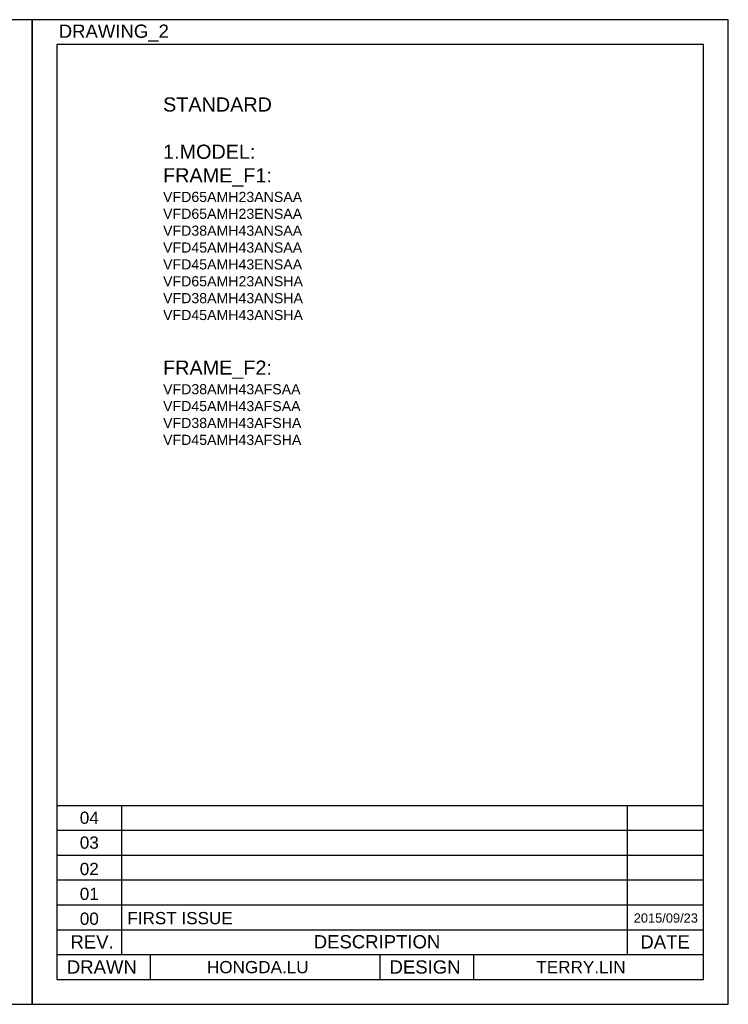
# Model space of a CAD drawing. Header units: millimetres. Extents: x 10777 to 12153, y -350 to 623.
# Tile 59 of 59: x 11453 to 12153, y -350 to 623. Entities that reach past the tile are written whole.
import ezdxf
from ezdxf.enums import TextEntityAlignment as Align

# ---------------------------------------------------------------- set-up
doc = ezdxf.new("R2010")
doc.units = ezdxf.units.MM
doc.linetypes.add('HIDDEN2', pattern=[0.1875, 0.125, -0.0625])
doc.layers.add('DIM', color=7, linetype='Continuous')
doc.layers.add('圖層1', color=7, linetype='HIDDEN2')
doc.styles.get("Standard").update_dxf_attribs({"font": 'arial.ttf'})
doc.styles.add('TEXTSTYLE_1', font='arial.ttf')

msp = doc.modelspace()

# ---------------------------------------------------------------- linework, layer by layer
at = {"color": 7}
for p, q in [((11464.83, 623.12), (10776.87, 623.12)), ((11464.83, -349.85), (11464.83, 623.12)), ((10776.87, -349.85), (11464.83, -349.85))]:
    msp.add_line(p, q, dxfattribs=at)
at = {"layer": 'DIM', "color": 7}
for p, q in [((12152.79, 623.12), (11464.83, 623.12)), ((11464.83, 623.12), (11464.83, -349.85)), ((12152.79, -349.85), (12152.79, 623.12)), ((12128.22, 598.55), (11489.4, 598.55)), ((11489.4, 598.55), (11489.4, -325.28)), ((12128.22, -325.28), (12128.22, 598.55)), ((11489.4, -153.29), (12128.22, -153.29)), ((11553.25, -153.29), (11553.25, -300.71)), ((12052.71, -153.29), (12052.71, -300.71)), ((11489.4, -177.86), (12128.22, -177.86)), ((11489.4, -202.43), (12128.22, -202.43)), ((11489.4, -227), (12128.22, -227)), ((11489.4, -251.57), (12128.22, -251.57)), ((11489.4, -276.14), (12128.22, -276.14)), ((11489.4, -300.71), (12128.22, -300.71)), ((11581.78, -325.28), (11581.78, -300.71)), ((11808.81, -325.28), (11808.81, -300.71)), ((11901.19, -325.28), (11901.19, -300.71)), ((11489.4, -325.28), (12128.22, -325.28)), ((11464.83, -349.85), (12152.79, -349.85))]:
    msp.add_line(p, q, dxfattribs=at)

# ---------------------------------------------------------------- texts
at = {"color": 7, "style": 'TEXTSTYLE_1'}
for s, height, p in [('FIRST ISSUE', 12.096, (11558.89, -270.73)), ('2015/09/23', 9.072, (12059.32, -269.14))]:
    msp.add_text(s, height=height, dxfattribs=at).set_placement(p)
for s, p in [('HONGDA.LU', (11687.81, -319.15)), ('TERRY.LIN', (12007.22, -319.15))]:
    msp.add_text(s, height=12.096, dxfattribs=at).set_placement(p, align=Align.CENTER)
at = {"layer": 'DIM', "color": 7, "style": 'TEXTSTYLE_1'}
for s, p in [('DRAWING_2', (11545.54, 605.21)), ('REV.', (11524.06, -294.73)), ('DESCRIPTION', (11805.66, -294.6)), ('DATE', (12090.29, -294.73)), ('DRAWN', (11533.73, -319.54)), ('DESIGN', (11853.14, -319.54))]:
    msp.add_text(s, height=13.104, dxfattribs=at).set_placement(p, align=Align.CENTER)
msp.add_text('00', height=12.096, dxfattribs=at).set_placement((11511.96, -271.3))
at = {"layer": 'DIM', "color": 7, "char_height": 12.096, "attachment_point": 5, "style": 'TEXTSTYLE_1'}
for s, insert, width in [('04', (11521.32, -165.58), 63.856), ('03', (11521.32, -190.15), 63.856), ('02', (11521.3, -216.19), 58.944), ('01', (11521.3, -240.76), 58.944)]:
    msp.add_mtext(s, dxfattribs=dict(at, insert=insert, width=width))
at = {"layer": '圖層1', "color": 7, "insert": (11594.25, 546.34), "char_height": 5, "width": 469.1926, "attachment_point": 1}
msp.add_mtext('{\\H2.8x;STANDARD\\P\\P1.MODEL:\\PFRAME_F1:\\P\\H0.7143x;\\C256;VFD65AMH23ANSAA\\PVFD65AMH23ENSAA\\PVFD38AMH43ANSAA\\PVFD45AMH43ANSAA\\PVFD45AMH43ENSAA\\PVFD65AMH23ANSHA\\PVFD38AMH43ANSHA\\PVFD45AMH43ANSHA\\P\\P\\H0.99992x;\\P\\H1.4x;FRAME_F2:\\P\\H0.7143x;VFD38AMH43AFSAA\\PVFD45AMH43AFSAA\\PVFD38AMH43AFSHA\\PVFD45AMH43AFSHA}', dxfattribs=at)

doc.saveas('drawing.dxf')
